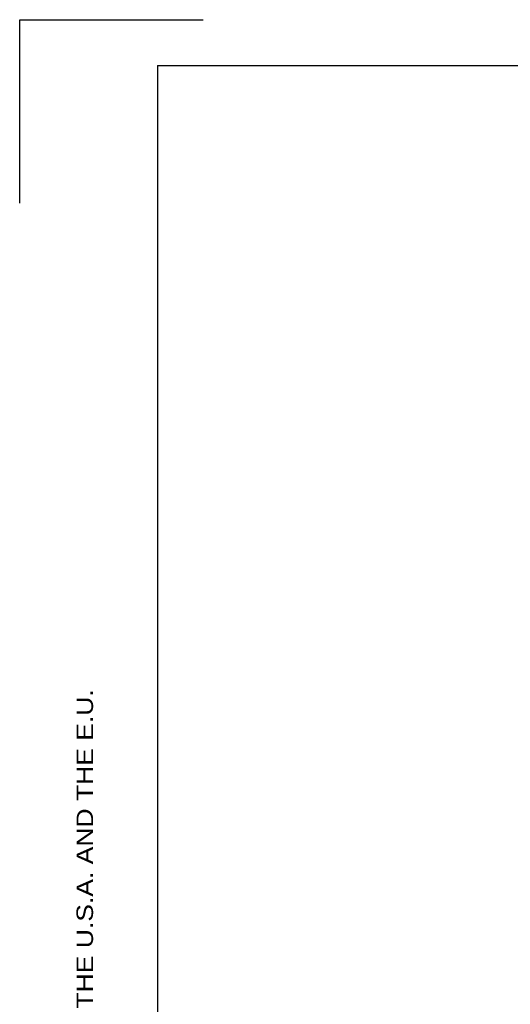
# Model space of a CAD drawing. Header units: millimetres. Extents: x 0 to 420, y -14 to 283.
# Tile 12 of 40: x 0 to 53, y 176 to 283. Entities that reach past the tile are written whole.
import ezdxf
from ezdxf.enums import TextEntityAlignment as Align

# ---------------------------------------------------------------- set-up
doc = ezdxf.new("R2010")
doc.units = ezdxf.units.MM

msp = doc.modelspace()

# ---------------------------------------------------------------- linework, layer by layer
at = {"color": 7, "linetype": 'Continuous'}
for p, q in [((-0.29, 283.42), (19.71, 283.42)), ((-0.29, 263.42), (-0.29, 283.42)), ((14.71, 278.42), (414.71, 278.42)), ((14.71, 278.42), (14.71, -8.58))]:
    msp.add_line(p, q, dxfattribs=at)

# ---------------------------------------------------------------- texts
at = {"color": 7, "linetype": 'Continuous', "width": 1.2}
msp.add_text('DATALOGIC AND THE DATALOGIC LOGO ARE REGISTERED TRADEMARKS OF DATALOGIC S.P.A. IN MANY COUNTRIES, INCLUDING THE U.S.A. AND THE E.U.', height=1.8, rotation=90, dxfattribs=at).set_placement((6.8, -8.68), align=Align.MIDDLE_LEFT)

doc.saveas('drawing.dxf')
